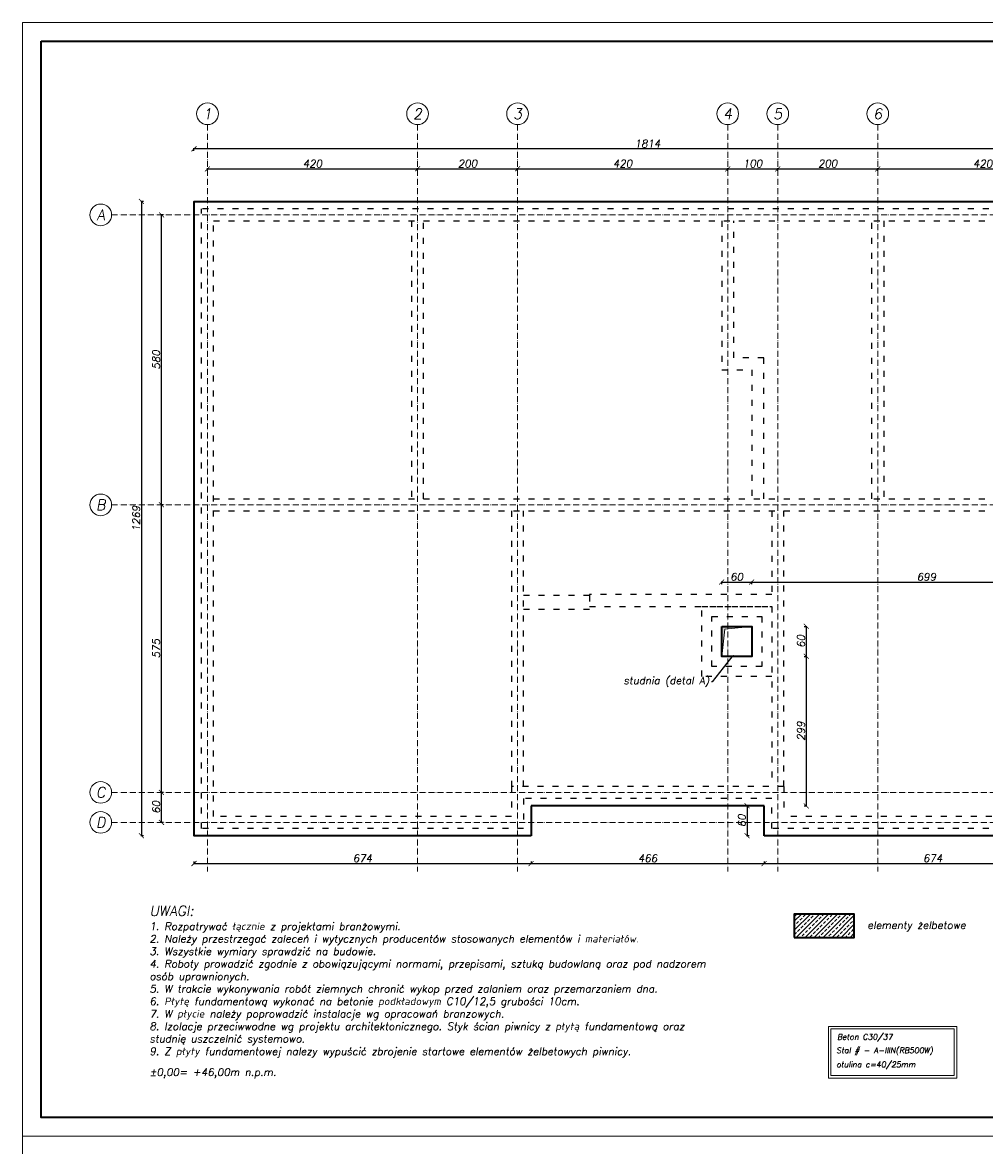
# Model space of a CAD drawing. Header units: millimetres. Extents: x 300938 to 312016, y 11971 to 20881.
# Tile 21 of 239: x 300938 to 302861, y 18634 to 20881. Entities that reach past the tile are written whole.
import ezdxf
from ezdxf import colors
from ezdxf.entities.mleader import LeaderData, LeaderLine
from ezdxf.math import Vec2, Vec3

# ---------------------------------------------------------------- set-up
doc = ezdxf.new("R2010")
doc.units = ezdxf.units.MM
doc.linetypes.add('ACAD_ISO03W100', pattern=[30, 12, -18])
doc.linetypes.add('ACAD_ISO10W100', pattern=[18, 12, -3, 0, -3])
for name, color, linetype, lineweight in [('konstrukcja', 3, 'Continuous', 35), ('konstrukcja wymiary', 1, 'Continuous', 13), ('kreskowanie', 253, 'Continuous', 0), ('opisy', 2, 'Continuous', 18), ('osie', 5, 'ACAD_ISO10W100', 13)]:
    doc.layers.add(name, color=color, linetype=linetype, lineweight=lineweight)
doc.layers.add('przerywane', color=6, linetype='ACAD_ISO03W100')
doc.styles.add('KONSTRUKCJA', font='romand.shx', dxfattribs={"oblique": 10})
doc.styles.get("Standard").update_dxf_attribs({"font": 'romand.shx', "oblique": 10})
doc.dimstyles.new('175', dxfattribs={"dimtxt": 15, "dimasz": 10, "dimexe": 1.25, "dimexo": 0.625, "dimgap": 3, "dimtad": 1, "dimdec": 0, "dimrnd": 0.5, "dimtxsty": 'KONSTRUKCJA', "dimblk": 'ARCHTICK', "dimcen": 2.5, "dimadec": 0, "dimazin": 0, "dimtfac": 1, "dimtdec": 0, "dimtix": 1, "dimtmove": 0, "dimatfit": 3, "dimfxl": 4, "dimfxlon": 1, "dimarcsym": 0})

# ---------------------------------------------------------------- blocks, each defined once
blk = doc.blocks.new('_ArchTick')
at = {"color": 0, "linetype": 'ByBlock', "lineweight": 13, "const_width": 0.15}
blk.add_lwpolyline([(-0.5, -0.5), (0.5, 0.5)], dxfattribs=at)
blk = doc.blocks.new('*D217')
at = {"layer": 'Defpoints', "color": 0, "transparency": 16777216}
for p in [(301727.6, 20587.7), (301307.6, 20507.7), (301727.6, 20507.7)]:
    blk.add_point(p, dxfattribs=at)
at = {"layer": 'konstrukcja wymiary', "color": 0, "lineweight": -2, "transparency": 16777216}
for p, q in [((301307.6, 20583.7), (301307.6, 20588.9)), ((301307.6, 20587.7), (301727.6, 20587.7)), ((301727.6, 20583.7), (301727.6, 20588.9))]:
    blk.add_line(p, q, dxfattribs=at)
at = {"layer": 'konstrukcja wymiary', "color": 0, "lineweight": -2, "transparency": 16777216, "xscale": 10, "yscale": 10, "zscale": 10, "rotation": 180}
blk.add_blockref('_ArchTick', (301307.6, 20587.7), dxfattribs=at)
at = {"layer": 'konstrukcja wymiary', "color": 0, "lineweight": -2, "transparency": 16777216, "xscale": 10, "yscale": 10, "zscale": 10}
blk.add_blockref('_ArchTick', (301727.6, 20587.7), dxfattribs=at)
at = {"layer": 'konstrukcja wymiary', "color": 0, "transparency": 16777216, "insert": (301517.6, 20598.2), "char_height": 15, "attachment_point": 5, "style": 'KONSTRUKCJA'}
blk.add_mtext('420', dxfattribs=at)
blk = doc.blocks.new('*D218')
at = {"layer": 'Defpoints', "color": 0, "transparency": 16777216}
for p in [(301927.6, 20587.7), (301727.6, 20507.7), (301927.6, 20507.7)]:
    blk.add_point(p, dxfattribs=at)
at = {"layer": 'konstrukcja wymiary', "color": 0, "lineweight": -2, "transparency": 16777216}
for p, q in [((301727.6, 20583.7), (301727.6, 20588.9)), ((301727.6, 20587.7), (301927.6, 20587.7)), ((301927.6, 20583.7), (301927.6, 20588.9))]:
    blk.add_line(p, q, dxfattribs=at)
at = {"layer": 'konstrukcja wymiary', "color": 0, "lineweight": -2, "transparency": 16777216, "xscale": 10, "yscale": 10, "zscale": 10, "rotation": 180}
blk.add_blockref('_ArchTick', (301727.6, 20587.7), dxfattribs=at)
at = {"layer": 'konstrukcja wymiary', "color": 0, "lineweight": -2, "transparency": 16777216, "xscale": 10, "yscale": 10, "zscale": 10}
blk.add_blockref('_ArchTick', (301927.6, 20587.7), dxfattribs=at)
at = {"layer": 'konstrukcja wymiary', "color": 0, "transparency": 16777216, "insert": (301827.6, 20598.2), "char_height": 15, "attachment_point": 5, "style": 'KONSTRUKCJA'}
blk.add_mtext('200', dxfattribs=at)
blk = doc.blocks.new('*D219')
at = {"layer": 'Defpoints', "color": 0, "transparency": 16777216}
for p in [(302347.6, 20587.7), (301927.6, 20507.7), (302347.6, 20507.7)]:
    blk.add_point(p, dxfattribs=at)
at = {"layer": 'konstrukcja wymiary', "color": 0, "lineweight": -2, "transparency": 16777216}
for p, q in [((301927.6, 20583.7), (301927.6, 20588.9)), ((301927.6, 20587.7), (302347.6, 20587.7)), ((302347.6, 20583.7), (302347.6, 20588.9))]:
    blk.add_line(p, q, dxfattribs=at)
at = {"layer": 'konstrukcja wymiary', "color": 0, "lineweight": -2, "transparency": 16777216, "xscale": 10, "yscale": 10, "zscale": 10, "rotation": 180}
blk.add_blockref('_ArchTick', (301927.6, 20587.7), dxfattribs=at)
at = {"layer": 'konstrukcja wymiary', "color": 0, "lineweight": -2, "transparency": 16777216, "xscale": 10, "yscale": 10, "zscale": 10}
blk.add_blockref('_ArchTick', (302347.6, 20587.7), dxfattribs=at)
at = {"layer": 'konstrukcja wymiary', "color": 0, "transparency": 16777216, "insert": (302137.6, 20598.2), "char_height": 15, "attachment_point": 5, "style": 'KONSTRUKCJA'}
blk.add_mtext('420', dxfattribs=at)
blk = doc.blocks.new('*D220')
at = {"layer": 'Defpoints', "color": 0, "transparency": 16777216}
for p in [(302447.6, 20587.7), (302347.6, 20507.7), (302447.6, 20507.7)]:
    blk.add_point(p, dxfattribs=at)
at = {"layer": 'konstrukcja wymiary', "color": 0, "lineweight": -2, "transparency": 16777216}
for p, q in [((302347.6, 20583.7), (302347.6, 20588.9)), ((302347.6, 20587.7), (302447.6, 20587.7)), ((302447.6, 20583.7), (302447.6, 20588.9))]:
    blk.add_line(p, q, dxfattribs=at)
at = {"layer": 'konstrukcja wymiary', "color": 0, "lineweight": -2, "transparency": 16777216, "xscale": 10, "yscale": 10, "zscale": 10, "rotation": 180}
blk.add_blockref('_ArchTick', (302347.6, 20587.7), dxfattribs=at)
at = {"layer": 'konstrukcja wymiary', "color": 0, "lineweight": -2, "transparency": 16777216, "xscale": 10, "yscale": 10, "zscale": 10}
blk.add_blockref('_ArchTick', (302447.6, 20587.7), dxfattribs=at)
at = {"layer": 'konstrukcja wymiary', "color": 0, "transparency": 16777216, "insert": (302397.6, 20598.2), "char_height": 15, "attachment_point": 5, "style": 'KONSTRUKCJA'}
blk.add_mtext('100', dxfattribs=at)
blk = doc.blocks.new('*D221')
at = {"layer": 'Defpoints', "color": 0, "transparency": 16777216}
for p in [(302647.6, 20587.7), (302447.6, 20507.7), (302647.6, 20507.7)]:
    blk.add_point(p, dxfattribs=at)
at = {"layer": 'konstrukcja wymiary', "color": 0, "lineweight": -2, "transparency": 16777216}
for p, q in [((302447.6, 20583.7), (302447.6, 20588.9)), ((302447.6, 20587.7), (302647.6, 20587.7)), ((302647.6, 20583.7), (302647.6, 20588.9))]:
    blk.add_line(p, q, dxfattribs=at)
at = {"layer": 'konstrukcja wymiary', "color": 0, "lineweight": -2, "transparency": 16777216, "xscale": 10, "yscale": 10, "zscale": 10, "rotation": 180}
blk.add_blockref('_ArchTick', (302447.6, 20587.7), dxfattribs=at)
at = {"layer": 'konstrukcja wymiary', "color": 0, "lineweight": -2, "transparency": 16777216, "xscale": 10, "yscale": 10, "zscale": 10}
blk.add_blockref('_ArchTick', (302647.6, 20587.7), dxfattribs=at)
at = {"layer": 'konstrukcja wymiary', "color": 0, "transparency": 16777216, "insert": (302547.6, 20598.2), "char_height": 15, "attachment_point": 5, "style": 'KONSTRUKCJA'}
blk.add_mtext('200', dxfattribs=at)
blk = doc.blocks.new('*D222')
at = {"layer": 'Defpoints', "color": 0, "transparency": 16777216}
for p in [(303067.6, 20587.7), (302647.6, 20507.7), (303067.6, 20507.7)]:
    blk.add_point(p, dxfattribs=at)
at = {"layer": 'konstrukcja wymiary', "color": 0, "lineweight": -2, "transparency": 16777216}
for p, q in [((302647.6, 20583.7), (302647.6, 20588.9)), ((302647.6, 20587.7), (303067.6, 20587.7)), ((303067.6, 20583.7), (303067.6, 20588.9))]:
    blk.add_line(p, q, dxfattribs=at)
at = {"layer": 'konstrukcja wymiary', "color": 0, "lineweight": -2, "transparency": 16777216, "xscale": 10, "yscale": 10, "zscale": 10, "rotation": 180}
blk.add_blockref('_ArchTick', (302647.6, 20587.7), dxfattribs=at)
at = {"layer": 'konstrukcja wymiary', "color": 0, "lineweight": -2, "transparency": 16777216, "xscale": 10, "yscale": 10, "zscale": 10}
blk.add_blockref('_ArchTick', (303067.6, 20587.7), dxfattribs=at)
at = {"layer": 'konstrukcja wymiary', "color": 0, "transparency": 16777216, "insert": (302857.6, 20598.2), "char_height": 15, "attachment_point": 5, "style": 'KONSTRUKCJA'}
blk.add_mtext('420', dxfattribs=at)
blk = doc.blocks.new('*D223')
at = {"layer": 'Defpoints', "color": 0, "transparency": 16777216}
for p in [(301280.6, 20627.7), (301280.6, 20522.7), (303094.6, 20522.7)]:
    blk.add_point(p, dxfattribs=at)
at = {"layer": 'konstrukcja wymiary', "color": 0, "lineweight": -2, "transparency": 16777216}
for p, q in [((301280.6, 20623.7), (301280.6, 20628.9)), ((303094.6, 20627.7), (301280.6, 20627.7)), ((303094.6, 20623.7), (303094.6, 20628.9))]:
    blk.add_line(p, q, dxfattribs=at)
at = {"layer": 'konstrukcja wymiary', "color": 0, "lineweight": -2, "transparency": 16777216, "xscale": 10, "yscale": 10, "zscale": 10, "rotation": 180}
blk.add_blockref('_ArchTick', (301280.6, 20627.7), dxfattribs=at)
at = {"layer": 'konstrukcja wymiary', "color": 0, "lineweight": -2, "transparency": 16777216, "xscale": 10, "yscale": 10, "zscale": 10}
blk.add_blockref('_ArchTick', (303094.6, 20627.7), dxfattribs=at)
at = {"layer": 'konstrukcja wymiary', "color": 0, "transparency": 16777216, "insert": (302187.6, 20638.2), "char_height": 15, "attachment_point": 5, "style": 'KONSTRUKCJA'}
blk.add_mtext('1814', dxfattribs=at)
blk = doc.blocks.new('*D224')
at = {"layer": 'Defpoints', "color": 0, "transparency": 16777216}
for p in [(301215.6, 19340.7), (301295.6, 19340.7), (301295.6, 19280.7)]:
    blk.add_point(p, dxfattribs=at)
at = {"layer": 'konstrukcja wymiary', "color": 0, "lineweight": -2, "transparency": 16777216}
for p, q in [((301219.6, 19340.7), (301214.4, 19340.7)), ((301215.6, 19280.7), (301215.6, 19340.7)), ((301219.6, 19280.7), (301214.4, 19280.7))]:
    blk.add_line(p, q, dxfattribs=at)
at = {"layer": 'konstrukcja wymiary', "color": 0, "lineweight": -2, "transparency": 16777216, "xscale": 10, "yscale": 10, "zscale": 10}
for p, rotation in [((301215.6, 19340.7), 90), ((301215.6, 19280.7), 270)]:
    blk.add_blockref('_ArchTick', p, dxfattribs=dict(at, rotation=rotation))
at = {"layer": 'konstrukcja wymiary', "color": 0, "transparency": 16777216, "insert": (301205.1, 19310.7), "char_height": 15, "attachment_point": 5, "rotation": 90, "style": 'KONSTRUKCJA'}
blk.add_mtext('60', dxfattribs=at)
blk = doc.blocks.new('*D225')
at = {"layer": 'Defpoints', "color": 0, "transparency": 16777216}
for p in [(301215.6, 19915.7), (301295.6, 19915.7), (301295.6, 19340.7)]:
    blk.add_point(p, dxfattribs=at)
at = {"layer": 'konstrukcja wymiary', "color": 0, "lineweight": -2, "transparency": 16777216}
for p, q in [((301219.6, 19915.7), (301214.4, 19915.7)), ((301215.6, 19340.7), (301215.6, 19915.7)), ((301219.6, 19340.7), (301214.4, 19340.7))]:
    blk.add_line(p, q, dxfattribs=at)
at = {"layer": 'konstrukcja wymiary', "color": 0, "lineweight": -2, "transparency": 16777216, "xscale": 10, "yscale": 10, "zscale": 10}
for p, rotation in [((301215.6, 19915.7), 90), ((301215.6, 19340.7), 270)]:
    blk.add_blockref('_ArchTick', p, dxfattribs=dict(at, rotation=rotation))
at = {"layer": 'konstrukcja wymiary', "color": 0, "transparency": 16777216, "insert": (301205.1, 19628.2), "char_height": 15, "attachment_point": 5, "rotation": 90, "style": 'KONSTRUKCJA'}
blk.add_mtext('575', dxfattribs=at)
blk = doc.blocks.new('*D226')
at = {"layer": 'Defpoints', "color": 0, "transparency": 16777216}
for p in [(301215.6, 20495.7), (301295.6, 20495.7), (301295.6, 19915.7)]:
    blk.add_point(p, dxfattribs=at)
at = {"layer": 'konstrukcja wymiary', "color": 0, "lineweight": -2, "transparency": 16777216}
for p, q in [((301219.6, 20495.7), (301214.4, 20495.7)), ((301215.6, 19915.7), (301215.6, 20495.7)), ((301219.6, 19915.7), (301214.4, 19915.7))]:
    blk.add_line(p, q, dxfattribs=at)
at = {"layer": 'konstrukcja wymiary', "color": 0, "lineweight": -2, "transparency": 16777216, "xscale": 10, "yscale": 10, "zscale": 10}
for p, rotation in [((301215.6, 20495.7), 90), ((301215.6, 19915.7), 270)]:
    blk.add_blockref('_ArchTick', p, dxfattribs=dict(at, rotation=rotation))
at = {"layer": 'konstrukcja wymiary', "color": 0, "transparency": 16777216, "insert": (301205.1, 20205.7), "char_height": 15, "attachment_point": 5, "rotation": 90, "style": 'KONSTRUKCJA'}
blk.add_mtext('580', dxfattribs=at)
blk = doc.blocks.new('*D227')
at = {"layer": 'Defpoints', "color": 0, "transparency": 16777216}
for p in [(301280.6, 20522.7), (301175.6, 19253.7), (301280.6, 19253.7)]:
    blk.add_point(p, dxfattribs=at)
at = {"layer": 'konstrukcja wymiary', "color": 0, "lineweight": -2, "transparency": 16777216}
for p, q in [((301179.6, 20522.7), (301174.4, 20522.7)), ((301175.6, 20522.7), (301175.6, 19253.7)), ((301179.6, 19253.7), (301174.4, 19253.7))]:
    blk.add_line(p, q, dxfattribs=at)
at = {"layer": 'konstrukcja wymiary', "color": 0, "lineweight": -2, "transparency": 16777216, "xscale": 10, "yscale": 10, "zscale": 10}
for p, rotation in [((301175.6, 20522.7), 90), ((301175.6, 19253.7), 270)]:
    blk.add_blockref('_ArchTick', p, dxfattribs=dict(at, rotation=rotation))
at = {"layer": 'konstrukcja wymiary', "color": 0, "transparency": 16777216, "insert": (301165.1, 19888.2), "char_height": 15, "attachment_point": 5, "rotation": 90, "style": 'KONSTRUKCJA'}
blk.add_mtext('1269', dxfattribs=at)
blk = doc.blocks.new('*D231')
at = {"layer": 'Defpoints', "color": 0, "transparency": 16777216}
for p in [(301280.6, 19253.7), (301954.6, 19253.7), (301954.6, 19198.3)]:
    blk.add_point(p, dxfattribs=at)
at = {"layer": 'konstrukcja wymiary', "color": 0, "lineweight": -2, "transparency": 16777216}
for p, q in [((301280.6, 19202.3), (301280.6, 19197)), ((301280.6, 19198.3), (301954.6, 19198.3)), ((301954.6, 19202.3), (301954.6, 19197))]:
    blk.add_line(p, q, dxfattribs=at)
at = {"layer": 'konstrukcja wymiary', "color": 0, "lineweight": -2, "transparency": 16777216, "xscale": 10, "yscale": 10, "zscale": 10, "rotation": 180}
blk.add_blockref('_ArchTick', (301280.6, 19198.3), dxfattribs=at)
at = {"layer": 'konstrukcja wymiary', "color": 0, "lineweight": -2, "transparency": 16777216, "xscale": 10, "yscale": 10, "zscale": 10}
blk.add_blockref('_ArchTick', (301954.6, 19198.3), dxfattribs=at)
at = {"layer": 'konstrukcja wymiary', "color": 0, "transparency": 16777216, "insert": (301617.6, 19208.8), "char_height": 15, "attachment_point": 5, "style": 'KONSTRUKCJA'}
blk.add_mtext('674', dxfattribs=at)
blk = doc.blocks.new('*D232')
at = {"layer": 'Defpoints', "color": 0, "transparency": 16777216}
for p in [(301954.6, 19253.7), (302420.6, 19253.7), (302420.6, 19198.3)]:
    blk.add_point(p, dxfattribs=at)
at = {"layer": 'konstrukcja wymiary', "color": 0, "lineweight": -2, "transparency": 16777216}
for p, q in [((301954.6, 19202.3), (301954.6, 19197)), ((301954.6, 19198.3), (302420.6, 19198.3)), ((302420.6, 19202.3), (302420.6, 19197))]:
    blk.add_line(p, q, dxfattribs=at)
at = {"layer": 'konstrukcja wymiary', "color": 0, "lineweight": -2, "transparency": 16777216, "xscale": 10, "yscale": 10, "zscale": 10, "rotation": 180}
blk.add_blockref('_ArchTick', (301954.6, 19198.3), dxfattribs=at)
at = {"layer": 'konstrukcja wymiary', "color": 0, "lineweight": -2, "transparency": 16777216, "xscale": 10, "yscale": 10, "zscale": 10}
blk.add_blockref('_ArchTick', (302420.6, 19198.3), dxfattribs=at)
at = {"layer": 'konstrukcja wymiary', "color": 0, "transparency": 16777216, "insert": (302187.6, 19208.8), "char_height": 15, "attachment_point": 5, "style": 'KONSTRUKCJA'}
blk.add_mtext('466', dxfattribs=at)
blk = doc.blocks.new('*D233')
at = {"layer": 'Defpoints', "color": 0, "transparency": 16777216}
for p in [(302420.6, 19253.7), (303094.6, 19253.7), (303094.6, 19198.3)]:
    blk.add_point(p, dxfattribs=at)
at = {"layer": 'konstrukcja wymiary', "color": 0, "lineweight": -2, "transparency": 16777216}
for p, q in [((302420.6, 19202.3), (302420.6, 19197)), ((302420.6, 19198.3), (303094.6, 19198.3)), ((303094.6, 19202.3), (303094.6, 19197))]:
    blk.add_line(p, q, dxfattribs=at)
at = {"layer": 'konstrukcja wymiary', "color": 0, "lineweight": -2, "transparency": 16777216, "xscale": 10, "yscale": 10, "zscale": 10, "rotation": 180}
blk.add_blockref('_ArchTick', (302420.6, 19198.3), dxfattribs=at)
at = {"layer": 'konstrukcja wymiary', "color": 0, "lineweight": -2, "transparency": 16777216, "xscale": 10, "yscale": 10, "zscale": 10}
blk.add_blockref('_ArchTick', (303094.6, 19198.3), dxfattribs=at)
at = {"layer": 'konstrukcja wymiary', "color": 0, "transparency": 16777216, "insert": (302757.6, 19208.8), "char_height": 15, "attachment_point": 5, "style": 'KONSTRUKCJA'}
blk.add_mtext('674', dxfattribs=at)
blk = doc.blocks.new('*D234')
at = {"layer": 'Defpoints', "color": 0, "transparency": 16777216}
for p in [(302420.6, 19313.7), (302386.5, 19253.7), (302420.6, 19253.7)]:
    blk.add_point(p, dxfattribs=at)
at = {"layer": 'konstrukcja wymiary', "color": 0, "lineweight": -2, "transparency": 16777216}
for p, q in [((302390.5, 19313.7), (302385.3, 19313.7)), ((302386.5, 19313.7), (302386.5, 19253.7)), ((302390.5, 19253.7), (302385.3, 19253.7))]:
    blk.add_line(p, q, dxfattribs=at)
at = {"layer": 'konstrukcja wymiary', "color": 0, "lineweight": -2, "transparency": 16777216, "xscale": 10, "yscale": 10, "zscale": 10}
for p, rotation in [((302386.5, 19313.7), 90), ((302386.5, 19253.7), 270)]:
    blk.add_blockref('_ArchTick', p, dxfattribs=dict(at, rotation=rotation))
at = {"layer": 'konstrukcja wymiary', "color": 0, "transparency": 16777216, "insert": (302376, 19283.7), "char_height": 15, "attachment_point": 5, "rotation": 90, "style": 'KONSTRUKCJA'}
blk.add_mtext('60', dxfattribs=at)
blk = doc.blocks.new('*D362')
at = {"layer": 'Defpoints', "color": 0, "transparency": 16777216}
for p in [(302395.6, 19672.7), (302395.6, 19612.7), (302504.7, 19612.7)]:
    blk.add_point(p, dxfattribs=at)
at = {"layer": 'konstrukcja wymiary', "color": 0, "lineweight": -2, "transparency": 16777216}
for p, q in [((302500.7, 19672.7), (302506, 19672.7)), ((302504.7, 19672.7), (302504.7, 19612.7)), ((302500.7, 19612.7), (302506, 19612.7))]:
    blk.add_line(p, q, dxfattribs=at)
at = {"layer": 'konstrukcja wymiary', "color": 0, "lineweight": -2, "transparency": 16777216, "xscale": 10, "yscale": 10, "zscale": 10}
for p, rotation in [((302504.7, 19672.7), 90), ((302504.7, 19612.7), 270)]:
    blk.add_blockref('_ArchTick', p, dxfattribs=dict(at, rotation=rotation))
at = {"layer": 'konstrukcja wymiary', "color": 0, "transparency": 16777216, "insert": (302494.2, 19642.7), "char_height": 15, "attachment_point": 5, "rotation": 90, "style": 'KONSTRUKCJA'}
blk.add_mtext('60', dxfattribs=at)
blk = doc.blocks.new('*D363')
at = {"layer": 'Defpoints', "color": 0, "transparency": 16777216}
for p in [(302395.6, 19612.7), (302420.6, 19313.7), (302504.7, 19313.7)]:
    blk.add_point(p, dxfattribs=at)
at = {"layer": 'konstrukcja wymiary', "color": 0, "lineweight": -2, "transparency": 16777216}
for p, q in [((302500.7, 19612.7), (302506, 19612.7)), ((302504.7, 19612.7), (302504.7, 19313.7)), ((302500.7, 19313.7), (302506, 19313.7))]:
    blk.add_line(p, q, dxfattribs=at)
at = {"layer": 'konstrukcja wymiary', "color": 0, "lineweight": -2, "transparency": 16777216, "xscale": 10, "yscale": 10, "zscale": 10}
for p, rotation in [((302504.7, 19612.7), 90), ((302504.7, 19313.7), 270)]:
    blk.add_blockref('_ArchTick', p, dxfattribs=dict(at, rotation=rotation))
at = {"layer": 'konstrukcja wymiary', "color": 0, "transparency": 16777216, "insert": (302494.2, 19463.2), "char_height": 15, "attachment_point": 5, "rotation": 90, "style": 'KONSTRUKCJA'}
blk.add_mtext('299', dxfattribs=at)
blk = doc.blocks.new('*D364')
at = {"layer": 'Defpoints', "color": 0, "transparency": 16777216}
for p in [(302395.6, 19761.2), (302335.6, 19672.7), (302395.6, 19672.7)]:
    blk.add_point(p, dxfattribs=at)
at = {"layer": 'konstrukcja wymiary', "color": 0, "lineweight": -2, "transparency": 16777216}
for p, q in [((302335.6, 19757.2), (302335.6, 19762.5)), ((302335.6, 19761.2), (302395.6, 19761.2)), ((302395.6, 19757.2), (302395.6, 19762.5))]:
    blk.add_line(p, q, dxfattribs=at)
at = {"layer": 'konstrukcja wymiary', "color": 0, "lineweight": -2, "transparency": 16777216, "xscale": 10, "yscale": 10, "zscale": 10, "rotation": 180}
blk.add_blockref('_ArchTick', (302335.6, 19761.2), dxfattribs=at)
at = {"layer": 'konstrukcja wymiary', "color": 0, "lineweight": -2, "transparency": 16777216, "xscale": 10, "yscale": 10, "zscale": 10}
blk.add_blockref('_ArchTick', (302395.6, 19761.2), dxfattribs=at)
at = {"layer": 'konstrukcja wymiary', "color": 0, "transparency": 16777216, "insert": (302365.6, 19771.7), "char_height": 15, "attachment_point": 5, "style": 'KONSTRUKCJA'}
blk.add_mtext('60', dxfattribs=at)
blk = doc.blocks.new('*D365')
at = {"layer": 'Defpoints', "color": 0, "transparency": 16777216}
for p in [(303094.6, 19761.2), (302395.6, 19672.7), (303094.6, 19253.7)]:
    blk.add_point(p, dxfattribs=at)
at = {"layer": 'konstrukcja wymiary', "color": 0, "lineweight": -2, "transparency": 16777216}
for p, q in [((302395.6, 19757.2), (302395.6, 19762.5)), ((302395.6, 19761.2), (303094.6, 19761.2)), ((303094.6, 19757.2), (303094.6, 19762.5))]:
    blk.add_line(p, q, dxfattribs=at)
at = {"layer": 'konstrukcja wymiary', "color": 0, "lineweight": -2, "transparency": 16777216, "xscale": 10, "yscale": 10, "zscale": 10, "rotation": 180}
blk.add_blockref('_ArchTick', (302395.6, 19761.2), dxfattribs=at)
at = {"layer": 'konstrukcja wymiary', "color": 0, "lineweight": -2, "transparency": 16777216, "xscale": 10, "yscale": 10, "zscale": 10}
blk.add_blockref('_ArchTick', (303094.6, 19761.2), dxfattribs=at)
at = {"layer": 'konstrukcja wymiary', "color": 0, "transparency": 16777216, "insert": (302745.1, 19771.7), "char_height": 15, "attachment_point": 5, "style": 'KONSTRUKCJA'}
blk.add_mtext('699', dxfattribs=at)

msp = doc.modelspace()

# ---------------------------------------------------------------- hatches: boundary and pattern name
at = {"layer": 'konstrukcja wymiary'}
h = msp.add_hatch(color=256, dxfattribs=at)
h.dxf.hatch_style = 1
h.paths.add_polyline_path([(302341.706, 19666.913), (302335.638, 19612.682), (302335.638, 19672.682), (302395.638, 19672.682)])
at = {"layer": 'kreskowanie'}
h = msp.add_hatch(dxfattribs=at)
h.set_pattern_fill('ANSI33', color=256, scale=2, style=0)
h.set_pattern_definition([(45, (58293.868, 9424.296), (-8.9802561, 8.9802561), []), (45, (58302.848, 9424.296), (-8.9802561, 8.9802561), [6.35, -3.175])])
h.paths.add_polyline_path([(302480.75, 19097.159), (302480.75, 19050.691), (302600.672, 19050.691), (302600.672, 19097.159)])

# ---------------------------------------------------------------- linework, layer by layer
at = {"layer": 'konstrukcja'}
for p, q in [((302420.638, 19313.682), (301954.638, 19313.682)), ((301954.638, 19313.682), (301954.638, 19253.682)), ((302420.638, 19253.682), (302420.638, 19313.682))]:
    msp.add_line(p, q, dxfattribs=at)
for points in [[(300975.184, 20843.027), (304050.184, 20843.027), (304050.184, 18690.527), (300975.184, 18690.527)], [(302335.638, 19672.682), (302395.638, 19672.682), (302395.638, 19612.682), (302335.638, 19612.682)], [(302480.75, 19050.691), (302600.672, 19050.691), (302600.672, 19097.159), (302480.75, 19097.159)]]:
    msp.add_lwpolyline(points, close=True, dxfattribs=at)
msp.add_lwpolyline([(301954.638, 19253.682), (301280.638, 19253.682), (301280.638, 20522.682), (303094.638, 20522.682), (303094.638, 19253.682), (302420.638, 19253.682)], dxfattribs=at)
at = {"layer": 'konstrukcja wymiary'}
for points in [[(300937.684, 20880.527), (304087.684, 20880.527), (304087.684, 18653.027), (300937.684, 18653.027)], [(302341.706, 19666.913), (302335.638, 19612.682), (302335.638, 19672.682), (302395.638, 19672.682)], [(302549.079, 18769.093), (302805.692, 18769.093), (302805.692, 18872.476), (302549.079, 18872.476)], [(302554.119, 18774.133), (302800.652, 18774.133), (302800.652, 18867.436), (302554.119, 18867.436)], [(300937.684, 18653.027), (304087.684, 18653.027), (304087.684, 16425.527), (300937.684, 16425.527)]]:
    msp.add_lwpolyline(points, close=True, dxfattribs=at)
at = {"layer": 'opisy'}
for centre in [(301307.638, 20697.827), (301727.638, 20697.827), (301927.638, 20697.827), (302347.638, 20697.827), (302447.638, 20697.827), (302647.638, 20697.827), (301094.221, 20495.682), (301094.221, 19915.682), (301094.221, 19340.682), (301094.221, 19280.682)]:
    msp.add_circle(centre, 21.7, dxfattribs=at)
at = {"layer": 'osie'}
for p, q in [((301307.638, 20676.127), (301307.638, 19182.659)), ((301727.638, 20676.127), (301727.638, 19182.659)), ((301927.638, 20676.127), (301927.638, 19182.659)), ((302347.638, 20676.127), (302347.638, 19182.659)), ((302447.638, 20676.127), (302447.638, 19182.659)), ((302647.638, 20676.127), (302647.638, 19182.659)), ((301115.921, 20495.682), (303144.716, 20495.682)), ((301115.921, 19915.682), (303144.716, 19915.682)), ((301115.921, 19340.682), (303144.716, 19340.682)), ((301115.921, 19280.682), (303144.716, 19280.682))]:
    msp.add_line(p, q, dxfattribs=at)
at = {"layer": 'przerywane'}
for p, q in [((301295.638, 19268.682), (301295.638, 20507.682)), ((303079.638, 20507.682), (301295.638, 20507.682)), ((301319.638, 19292.682), (301319.638, 20483.682)), ((301319.638, 20483.682), (303055.638, 20483.682)), ((301715.638, 20483.682), (301715.638, 19927.682)), ((301739.638, 19927.682), (301739.638, 20483.682)), ((302335.638, 20483.682), (302335.638, 20185.782)), ((302359.638, 20209.782), (302359.638, 20483.682)), ((302635.638, 19927.682), (302635.638, 20483.682)), ((302659.638, 20483.682), (302659.638, 19927.682)), ((302419.638, 20209.782), (302359.638, 20209.782)), ((302419.638, 19927.682), (302419.638, 20209.782)), ((302335.638, 20185.782), (302395.638, 20185.782)), ((302395.638, 20185.782), (302395.638, 19927.682)), ((301319.638, 19927.682), (303055.638, 19927.682)), ((301319.638, 19903.682), (303055.638, 19903.682)), ((301915.638, 19903.682), (301915.638, 19352.682)), ((301939.638, 19352.682), (301939.638, 19903.682)), ((302435.638, 19903.682), (302435.638, 19736.682)), ((302459.638, 19352.682), (302459.638, 19903.682)), ((302071.638, 19734.682), (301939.638, 19734.682)), ((302435.638, 19736.682), (302071.638, 19736.682)), ((302071.638, 19736.682), (302071.638, 19712.682)), ((302071.638, 19734.682), (302071.638, 19706.682)), ((302071.638, 19706.682), (301939.638, 19706.682)), ((302071.638, 19712.682), (302435.638, 19712.682)), ((302435.638, 19712.682), (302435.638, 19352.682)), ((302459.638, 19352.682), (301915.638, 19352.682)), ((301915.638, 19352.682), (301915.638, 19292.682)), ((302459.638, 19352.682), (302459.638, 19292.682)), ((302435.638, 19328.682), (301939.638, 19328.682)), ((301939.638, 19328.682), (301939.638, 19268.682)), ((302435.638, 19268.682), (302435.638, 19328.682)), ((301915.638, 19292.682), (301319.638, 19292.682)), ((303055.638, 19292.682), (302459.638, 19292.682)), ((301939.638, 19268.682), (301295.638, 19268.682)), ((303079.638, 19268.682), (302435.638, 19268.682))]:
    msp.add_line(p, q, dxfattribs=at)
for points in [[(302295.638, 19712.682), (302435.638, 19712.682), (302435.638, 19572.682), (302295.638, 19572.682)], [(302315.638, 19692.682), (302415.638, 19692.682), (302415.638, 19592.682), (302315.638, 19592.682)]]:
    msp.add_lwpolyline(points, close=True, dxfattribs=at)

# ---------------------------------------------------------------- texts
at = {"layer": 'opisy', "char_height": 21, "width": 6.92519, "attachment_point": 5}
for s, insert in [('1', (301307.638, 20697.827)), ('2', (301727.638, 20697.827)), ('3', (301927.638, 20697.827)), ('4', (302347.638, 20697.827)), ('5', (302447.638, 20697.827)), ('6', (302647.638, 20697.827)), ('A', (301094.221, 20495.682)), ('B', (301094.221, 19915.682)), ('C', (301094.221, 19340.682)), ('D', (301094.221, 19280.682))]:
    msp.add_mtext(s, dxfattribs=dict(at, insert=insert))
at = {"layer": 'opisy', "attachment_point": 1, "style": 'KONSTRUKCJA'}
for s, insert, char_height, width in [('\\A1;\\pxsm1;{\\H1.66667x;UWAGI:\\P\\H0.75x;1. Rozpatrywać łącznie z projektami branżowymi.\\P2. Należy przestrzegać zaleceń i wytycznych producentów stosowanych elementów i materiałów. \\P3. Wszystkie wymiary sprawdzić na budowie.\\P4. Roboty prowadzić zgodnie z obowiązującymi normami, przepisami, sztuką budowlaną oraz pod nadzorem osób uprawnionych.\\P5. W trakcie wykonywania robót ziemnych chronić wykop przed zalaniem oraz przemarzaniem dna.\\P6. Płytę fundamentową wykonać na betonie podkładowym C10/12,5 grubości 10cm.\\P7. W płycie należy poprowadzić instalacje wg opracowań branzowych.\\P8. Izolacje przeciwwodne wg projektu architektonicznego. Styk ścian piwnicy z płytą fundamentową oraz studnię uszczelnić systemowo.\\P9. Z płyty fundamentowej nalezy wypuścić zbrojenie startowe elementów żelbetowych piwnicy.\\P\\H0.66667x;\\P\\H1.5x;%%P0,00= +46,00m n.p.m.}', (301191.762, 19113.676), 12, 1236.83539), ('\\A1;{\\H1.5x;elementy żelbetowe}', (302626.821, 19082.59), 9.99997, 911.68055), ('Beton C30/37', (302566.335, 18857.302), 11.34, 358.62712), ('Stal # - A-IIIN(RB500W) ', (302564.832, 18830.437), 11.34, 358.62712), ('otulina c=40/25mm', (302564.742, 18802.087), 11.34, 358.62712)]:
    msp.add_mtext(s, dxfattribs=dict(at, insert=insert, char_height=char_height, width=width))

# ---------------------------------------------------------------- dimensions: what is measured, and where the dimension line sits
at = {"layer": 'konstrukcja wymiary'}
for base, p1, p2, picture, middle in [((301280.638, 20627.682), (303094.638, 20522.682), (301280.638, 20522.682), '*D223', (302187.638, 20638.182)), ((301727.638, 20587.682), (301307.638, 20507.682), (301727.638, 20507.682), '*D217', (301517.638, 20598.182)), ((301954.638, 19198.298), (301280.638, 19253.682), (301954.638, 19253.682), '*D231', (301617.638, 19208.798))]:
    dim = msp.add_linear_dim(base=base, p1=p1, p2=p2, dimstyle='175', dxfattribs=at)
    dim.commit()
    dim.dimension.update_dxf_attribs({"geometry": picture, "text_midpoint": middle})
for base, p1, p2, override, picture, middle in [((301927.638, 20587.682), (301727.638, 20507.682), (301927.638, 20507.682), {"dimtmove": 1}, '*D218', (301827.638, 20598.182)), ((302347.638, 20587.682), (301927.638, 20507.682), (302347.638, 20507.682), {"dimtmove": 1}, '*D219', (302137.638, 20598.182)), ((302447.638, 20587.682), (302347.638, 20507.682), (302447.638, 20507.682), {"dimtmove": 1}, '*D220', (302397.638, 20598.182)), ((302647.638, 20587.682), (302447.638, 20507.682), (302647.638, 20507.682), {"dimtmove": 1}, '*D221', (302547.638, 20598.182)), ((303067.638, 20587.682), (302647.638, 20507.682), (303067.638, 20507.682), {"dimtmove": 1}, '*D222', (302857.638, 20598.182)), ((302395.638, 19761.239), (302335.638, 19672.682), (302395.638, 19672.682), {"dimtxsty": 'KONSTRUKCJA', "dimtmove": 1}, '*D364', (302365.638, 19771.739)), ((303094.638, 19761.239), (302395.638, 19672.682), (303094.638, 19253.682), {"dimtxsty": 'KONSTRUKCJA', "dimtmove": 1}, '*D365', (302745.138, 19771.739)), ((302420.638, 19198.298), (301954.638, 19253.682), (302420.638, 19253.682), {"dimtmove": 1}, '*D232', (302187.638, 19208.798)), ((303094.638, 19198.298), (302420.638, 19253.682), (303094.638, 19253.682), {"dimtmove": 1}, '*D233', (302757.638, 19208.798))]:
    dim = msp.add_linear_dim(base=base, p1=p1, p2=p2, dimstyle='175', override=override, dxfattribs=at)
    dim.commit()
    dim.dimension.update_dxf_attribs({"geometry": picture, "text_midpoint": middle})
for base, p1, p2, picture, middle in [((301175.638, 19253.682), (301280.638, 20522.682), (301280.638, 19253.682), '*D227', (301165.138, 19888.182)), ((301215.638, 19340.682), (301295.638, 19280.682), (301295.638, 19340.682), '*D224', (301205.138, 19310.682))]:
    dim = msp.add_linear_dim(base=base, p1=p1, p2=p2, angle=90, dimstyle='175', dxfattribs=at)
    dim.commit()
    dim.dimension.update_dxf_attribs({"geometry": picture, "text_midpoint": middle})
for base, p1, p2, override, picture, middle in [((301215.638, 20495.682), (301295.638, 19915.682), (301295.638, 20495.682), {"dimtmove": 1}, '*D226', (301205.138, 20205.682)), ((301215.638, 19915.682), (301295.638, 19340.682), (301295.638, 19915.682), {"dimtmove": 1}, '*D225', (301205.138, 19628.182)), ((302504.749, 19612.682), (302395.638, 19672.682), (302395.638, 19612.682), {"dimtxsty": 'KONSTRUKCJA', "dimtmove": 1}, '*D362', (302494.249, 19642.682)), ((302504.749, 19313.682), (302395.638, 19612.682), (302420.638, 19313.682), {"dimtxsty": 'KONSTRUKCJA', "dimtmove": 1}, '*D363', (302494.249, 19463.182)), ((302386.517, 19253.682), (302420.638, 19313.682), (302420.638, 19253.682), {"dimtmove": 1}, '*D234', (302376.017, 19283.682))]:
    dim = msp.add_linear_dim(base=base, p1=p1, p2=p2, angle=90, dimstyle='175', override=override, dxfattribs=at)
    dim.commit()
    dim.dimension.update_dxf_attribs({"geometry": picture, "text_midpoint": middle})

# ---------------------------------------------------------------- leaders
at = {"layer": 'opisy'}
ml = msp.add_multileader_mtext('Standard', dxfattribs=at)
ml.set_content('studnia (detal A)', color=256, style='KONSTRUKCJA')
ml.set_leader_properties()
ml.build(insert=Vec2(0, 0))
ml.multileader.update_dxf_attribs({"dogleg_length": 0.36, "arrow_head_size": 10.5})
ctx = ml.context
ctx.base_point, ctx.char_height, ctx.arrow_head_size, ctx.landing_gap_size, ctx.plane_origin = Vec3(302103.622, 19561.821), 15, 10.5, 4.455, Vec3(301477.419, 19566.474)
ctx.text_align_type = 2
notes = []
notes.append((ctx, [(0, (1, 1, 0), (302316.272, 19561.821), (-1, 0), 0.802, [(0, [(302360.067, 19616.398)], 0, [])])]))
ctx.mtext.insert, ctx.mtext.width, ctx.mtext.alignment, ctx.mtext.flow_direction = Vec3(302311.015, 19571.821), 378.98117, 3, 5
for ctx, leaders in notes:
    for number, flags, end, landing, length, lines in leaders:
        leader = LeaderData()
        leader.index, (leader.has_last_leader_line, leader.has_dogleg_vector, leader.attachment_direction) = number, flags
        leader.last_leader_point, leader.dogleg_vector, leader.dogleg_length = Vec3(end), Vec3(landing), length
        for number, points, colour, breaks in lines:
            line = LeaderLine()
            line.index, line.vertices, line.color, line.breaks = number, Vec3.list(points), colors.encode_raw_color(colour), breaks
            leader.lines.append(line)
        ctx.leaders.append(leader)

doc.saveas('drawing.dxf')
